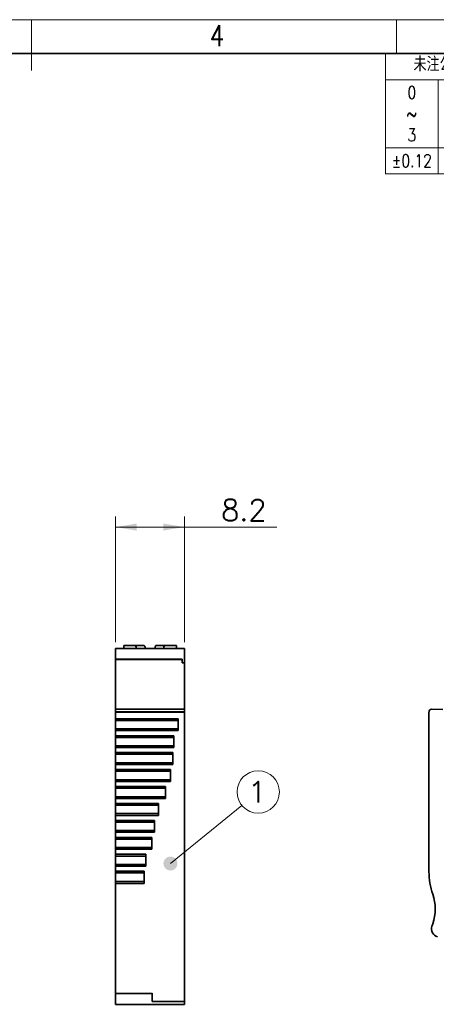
# Model space of a CAD drawing. Header units: millimetres. Extents: x 6 to 292, y 5 to 204.
# Tile 18 of 23: x 147 to 196, y 88 to 204. Entities that reach past the tile are written whole.
import ezdxf
from ezdxf.enums import TextEntityAlignment as Align

# ---------------------------------------------------------------- set-up
doc = ezdxf.new("R2010")
doc.units = ezdxf.units.MM
for name, color, linetype in [('TEXT', 7, 'Continuous'), ('可见', 7, 'Continuous'), ('图框', 7, 'Continuous'), ('细实线', 7, 'Continuous'), ('轮廓线', 7, 'Continuous')]:
    doc.layers.add(name, color=color, linetype=linetype)
doc.layers.add('尺寸层', color=5, linetype='Continuous', lineweight=13)
doc.styles.add('SEACAD_romans_shx', font='romans.shx')
doc.dimstyles.new('DEGSON', dxfattribs={"dimtxt": 2.5, "dimasz": 2.5, "dimexe": 1.25, "dimexo": 0.75, "dimgap": 0.75, "dimtad": 1, "dimdsep": 46, "dimtxsty": 'SEACAD_romans_shx', "dimblk1": '_SE_FILLED', "dimblk2": '_SE_FILLED', "dimsah": 1, "dimcen": 1.25, "dimadec": 1, "dimazin": 0, "dimtfac": 0.7, "dimtdec": 3, "dimtmove": 0, "dimatfit": 3, "dimfxl": 1, "dimtolj": 1, "dimarcsym": 0})

# ---------------------------------------------------------------- blocks, each defined once
blk = doc.blocks.new('Customer-technical.dft')
at = {"layer": '细实线', "color": 7, "linetype": 'Continuous', "lineweight": 13}
for p, q in [((-96.8, 0), (0, 0)), ((-96.8, 0), (-96.8, -14.2)), ((-10, 0), (-10, -14.2)), ((0, 0), (0, -14.2)), ((-96.8, -3.1), (-10, -3.1)), ((-90.6, -3.1), (-90.6, -14.2)), ((-84.4, -3.1), (-84.4, -14.2)), ((-78.2, -3.1), (-78.2, -14.2)), ((-72, -3.1), (-72, -14.2)), ((-65.8, -3.1), (-65.8, -14.2)), ((-59.6, -3.1), (-59.6, -14.2)), ((-53.4, -3.1), (-53.4, -14.2)), ((-47.2, -3.1), (-47.2, -14.2)), ((-41, -3.1), (-41, -14.2)), ((-34.8, -3.1), (-34.8, -14.2)), ((-28.6, -3.1), (-28.6, -14.2)), ((-22.4, -3.1), (-22.4, -14.2)), ((-16.2, -3.1), (-16.2, -14.2)), ((-6.9, -4.02), (-3.1, -4.02)), ((-10, -8.29), (0, -8.29)), ((-6.63, -10.79), (-3.37, -8.9)), ((-96.8, -11.1), (-10, -11.1)), ((-3.37, -10.79), (-6.63, -10.79)), ((-96.8, -14.2), (0, -14.2))]:
    blk.add_line(p, q, dxfattribs=at)
blk.add_arc((-5, -4.02), 1.9, 0, 180, dxfattribs=at)
at = {"layer": 'TEXT', "char_height": 1.5, "attachment_point": 5, "style": 'SEACAD_romans_shx'}
for s, insert, width in [('{\\fromans|b0||i0||c0|p34;\\C7;\\H1.5;\\W0.752; 未注公差/General tolerances(mm)}', (-81.07, -1.43), 31.4531), ('{\\fromans|b0||i0||c0|p34;\\C7;\\H1.5;\\W0.8;0\\P}{\\fromans|b0||i0||c0|p34;\\C7;\\H1.5;\\W0.8;~\\P}{\\fromans|b0||i0||c0|p34;\\C7;\\H1.5;\\W0.8;3}', (-93.7, -7.1), 6.08), ('{\\fromans|b0||i0||c0|p34;\\C7;\\H1.5;\\W0.8;>3\\P}{\\fromans|b0||i0||c0|p34;\\C7;\\H1.5;\\W0.8;~\\P}{\\fromans|b0||i0||c0|p34;\\C7;\\H1.5;\\W0.8;6}', (-87.5, -7.1), 6.08), ('{\\fromans|b0||i0||c0|p34;\\C7;\\H1.5;\\W0.8;>6\\P}{\\fromans|b0||i0||c0|p34;\\C7;\\H1.5;\\W0.8;~\\P}{\\fromans|b0||i0||c0|p34;\\C7;\\H1.5;\\W0.8;10}', (-81.3, -7.1), 6.08), ('{\\fromans|b0||i0||c0|p34;\\C7;\\H1.5;\\W0.8;>10\\P}{\\fromans|b0||i0||c0|p34;\\C7;\\H1.5;\\W0.8;~\\P}{\\fromans|b0||i0||c0|p34;\\C7;\\H1.5;\\W0.8;18}', (-75.1, -7.1), 6.08), ('{\\fromans|b0||i0||c0|p34;\\C7;\\H1.5;\\W0.8;>18\\P}{\\fromans|b0||i0||c0|p34;\\C7;\\H1.5;\\W0.8;~\\P}{\\fromans|b0||i0||c0|p34;\\C7;\\H1.5;\\W0.8;30}', (-68.9, -7.1), 6.08), ('{\\fromans|b0||i0||c0|p34;\\C7;\\H1.5;\\W0.8;>30\\P}{\\fromans|b0||i0||c0|p34;\\C7;\\H1.5;\\W0.8;~\\P}{\\fromans|b0||i0||c0|p34;\\C7;\\H1.5;\\W0.8;50}', (-62.7, -7.1), 6.08), ('{\\fromans|b0||i0||c0|p34;\\C7;\\H1.5;\\W0.8;>50\\P}{\\fromans|b0||i0||c0|p34;\\C7;\\H1.5;\\W0.8;~\\P}{\\fromans|b0||i0||c0|p34;\\C7;\\H1.5;\\W0.8;80}', (-56.5, -7.1), 6.08), ('{\\fromans|b0||i0||c0|p34;\\C7;\\H1.5;\\W0.8;>80\\P}{\\fromans|b0||i0||c0|p34;\\C7;\\H1.5;\\W0.8;~\\P}{\\fromans|b0||i0||c0|p34;\\C7;\\H1.5;\\W0.8;120}', (-50.3, -7.1), 6.08), ('{\\fromans|b0||i0||c0|p34;\\C7;\\H1.5;\\W0.8;>120\\P}{\\fromans|b0||i0||c0|p34;\\C7;\\H1.5;\\W0.8;~\\P}{\\fromans|b0||i0||c0|p34;\\C7;\\H1.5;\\W0.8;180}', (-44.1, -7.1), 6.08), ('{\\fromans|b0||i0||c0|p34;\\C7;\\H1.5;\\W0.8;>180\\P}{\\fromans|b0||i0||c0|p34;\\C7;\\H1.5;\\W0.8;~\\P}{\\fromans|b0||i0||c0|p34;\\C7;\\H1.5;\\W0.8;250}', (-37.9, -7.1), 6.08), ('{\\fromans|b0||i0||c0|p34;\\C7;\\H1.5;\\W0.8;>250\\P}{\\fromans|b0||i0||c0|p34;\\C7;\\H1.5;\\W0.8;~\\P}{\\fromans|b0||i0||c0|p34;\\C7;\\H1.5;\\W0.8;315}', (-31.7, -7.1), 6.08), ('{\\fromans|b0||i0||c0|p34;\\C7;\\H1.5;\\W0.8;>315\\P}{\\fromans|b0||i0||c0|p34;\\C7;\\H1.5;\\W0.8;~\\P}{\\fromans|b0||i0||c0|p34;\\C7;\\H1.5;\\W0.8;400}', (-25.5, -7.1), 6.08), ('{\\fromans|b0||i0||c0|p34;\\C7;\\H1.5;\\W0.8;>400\\P}{\\fromans|b0||i0||c0|p34;\\C7;\\H1.5;\\W0.8;~\\P}{\\fromans|b0||i0||c0|p34;\\C7;\\H1.5;\\W0.8;500}', (-19.3, -7.1), 6.08), ('{\\fromans|b0||i0||c0|p34;\\C7;\\H1.5;\\W0.8;0.1/10}', (-5, -6.16), 10), ('{\\fromans|b0||i0||c0|p34;\\C7;\\H1.5;\\W0.8;>500}', (-13.1, -7.1), 6.08), ('{\\fromans|b0||i0||c0|p34;\\C7;\\H1.5;\\W0.8;±2°}', (-5, -12.49), 10), ('{\\fromans|b0||i0||c0|p34;\\C7;\\H1.5;\\W0.8;±0.12}', (-93.7, -12.65), 6.5796), ('{\\fromans|b0||i0||c0|p34;\\C7;\\H1.5;\\W0.8;±0.18}', (-87.5, -12.65), 6.5796), ('{\\fromans|b0||i0||c0|p34;\\C7;\\H1.5;\\W0.8;±0.22}', (-81.3, -12.65), 6.5796), ('{\\fromans|b0||i0||c0|p34;\\C7;\\H1.5;\\W0.8;±0.26}', (-75.1, -12.65), 6.5796), ('{\\fromans|b0||i0||c0|p34;\\C7;\\H1.5;\\W0.8;±0.31}', (-68.9, -12.65), 6.5796), ('{\\fromans|b0||i0||c0|p34;\\C7;\\H1.5;\\W0.8;±0.37}', (-62.7, -12.65), 6.5796), ('{\\fromans|b0||i0||c0|p34;\\C7;\\H1.5;\\W0.8;±0.57}', (-56.5, -12.65), 6.5796), ('{\\fromans|b0||i0||c0|p34;\\C7;\\H1.5;\\W0.8;±0.80}', (-50.3, -12.65), 6.5796), ('{\\fromans|b0||i0||c0|p34;\\C7;\\H1.5;\\W0.8;±0.93}', (-44.1, -12.65), 6.5796), ('{\\fromans|b0||i0||c0|p34;\\C7;\\H1.5;\\W0.8;±1.05}', (-37.9, -12.65), 6.5796), ('{\\fromans|b0||i0||c0|p34;\\C7;\\H1.5;\\W0.8;±1.15}', (-31.7, -12.65), 6.5796), ('{\\fromans|b0||i0||c0|p34;\\C7;\\H1.5;\\W0.8;±1.60}', (-25.5, -12.65), 6.5796), ('{\\fromans|b0||i0||c0|p34;\\C7;\\H1.5;\\W0.8;±2.20}', (-19.3, -12.65), 6.5796), ('{\\fromans|b0||i0||c0|p34;\\C7;\\H1.5;\\W0.8;±2.50}', (-13.1, -12.65), 6.5796)]:
    blk.add_mtext(s, dxfattribs=dict(at, insert=insert, width=width))
blk = doc.blocks.new('SE3')
at = {"layer": '尺寸层'}
h = blk.add_hatch(color=256, dxfattribs=at)
edge = h.paths.add_edge_path()
edge.add_ellipse((164.81, 104.43), major_axis=(0.833, 0), ratio=1, start_angle=0, end_angle=360)
at = {"layer": '可见', "color": 7, "linetype": 'Continuous', "lineweight": 35}
for p, q in [((159.85, 130.17), (159.31, 130.17)), ((161.61, 130.17), (159.31, 130.17)), ((159.31, 129.82), (159.31, 130.17)), ((159.85, 130.17), (160.6, 130.17)), ((161.61, 130.17), (160.6, 130.17)), ((164.21, 130.17), (163.21, 130.17)), ((164.21, 130.17), (163.21, 130.17)), ((164.21, 130.17), (164.96, 130.17)), ((165.51, 130.17), (164.96, 130.17)), ((165.51, 130.17), (165.51, 129.82)), ((158.31, 129.82), (166.46, 129.82)), ((158.31, 129.82), (158.31, 129.41)), ((158.31, 129.41), (158.31, 128.88)), ((161.81, 129.82), (161.81, 129.97)), ((163.01, 129.97), (163.01, 129.82)), ((166.46, 129.41), (166.46, 129.82)), ((166.46, 128.88), (166.46, 129.41)), ((158.31, 128.88), (158.31, 128.53)), ((158.31, 128.52), (158.31, 128.53)), ((158.31, 128.53), (159.94, 128.53)), ((158.31, 128.52), (158.31, 127.96)), ((158.31, 128.52), (166.21, 128.52)), ((158.31, 127.96), (158.31, 122.74)), ((159.94, 128.53), (159.94, 128.53)), ((159.94, 128.53), (163.02, 128.53)), ((163.02, 128.53), (163.58, 128.53)), ((163.85, 128.53), (163.58, 128.53)), ((163.85, 128.53), (164.31, 128.53)), ((164.36, 128.53), (164.31, 128.53)), ((165.01, 128.53), (164.36, 128.53)), ((164.36, 128.53), (166.21, 128.53)), ((165.01, 128.53), (165.4, 128.53)), ((166.15, 128.53), (166.1, 128.53)), ((166.21, 128.53), (166.15, 128.53)), ((166.21, 128.53), (166.21, 128.11)), ((166.21, 128.11), (166.46, 128.11)), ((166.46, 128.54), (166.46, 128.88)), ((166.46, 128.11), (166.46, 128.54)), ((166.46, 127.96), (166.46, 128.11)), ((166.46, 122.74), (166.46, 127.96)), ((158.31, 122.74), (158.31, 122.63)), ((158.31, 122.63), (158.31, 122.34)), ((166.41, 122.63), (158.31, 122.63)), ((158.31, 122.29), (158.31, 122.35)), ((166.46, 122.35), (158.31, 122.35)), ((158.31, 121.52), (158.31, 122.29)), ((158.31, 122.29), (166.46, 122.29)), ((166.46, 122.63), (166.46, 122.74)), ((166.46, 122.35), (166.46, 122.63)), ((166.46, 122.29), (166.46, 122.35)), ((166.46, 103.47), (166.46, 122.29)), ((158.31, 121.52), (158.31, 121.32)), ((165.71, 121.52), (158.31, 121.52)), ((158.31, 121.32), (158.31, 120.32)), ((165.71, 121.32), (158.31, 121.32)), ((165.71, 120.12), (165.71, 121.52)), ((158.31, 120.32), (158.31, 120.12)), ((158.31, 120.32), (165.71, 120.32)), ((158.31, 119.52), (158.31, 120.12)), ((158.31, 120.12), (165.71, 120.12)), ((158.31, 119.52), (158.31, 119.32)), ((165.21, 119.52), (158.31, 119.52)), ((158.31, 119.32), (158.31, 118.32)), ((165.21, 119.32), (158.31, 119.32)), ((165.21, 118.12), (165.21, 119.52)), ((158.31, 118.32), (158.31, 118.12)), ((158.31, 118.32), (165.21, 118.32)), ((158.31, 117.52), (158.31, 118.12)), ((158.31, 118.12), (165.21, 118.12)), ((158.31, 117.52), (158.31, 117.32)), ((165.11, 117.52), (158.31, 117.52)), ((165.11, 116.12), (165.11, 117.52)), ((158.31, 117.32), (158.31, 116.32)), ((165.11, 117.32), (158.31, 117.32)), ((158.31, 116.32), (158.31, 116.12)), ((158.31, 116.32), (165.11, 116.32)), ((158.31, 115.52), (158.31, 116.12)), ((158.31, 116.12), (165.11, 116.12)), ((158.31, 115.52), (158.31, 115.32)), ((164.81, 115.52), (158.31, 115.52)), ((158.31, 115.32), (158.31, 114.32)), ((164.81, 115.32), (158.31, 115.32)), ((164.81, 114.12), (164.81, 115.52)), ((158.31, 114.32), (158.31, 114.12)), ((158.31, 114.32), (164.81, 114.32)), ((158.31, 113.52), (158.31, 114.12)), ((158.31, 114.12), (164.81, 114.12)), ((158.31, 113.52), (158.31, 113.32)), ((164.21, 113.52), (158.31, 113.52)), ((158.31, 113.32), (158.31, 112.32)), ((164.21, 113.32), (158.31, 113.32)), ((164.21, 112.12), (164.21, 113.52)), ((158.31, 112.32), (158.31, 112.12)), ((158.31, 112.32), (164.21, 112.32)), ((158.31, 111.52), (158.31, 112.12)), ((158.31, 112.12), (164.21, 112.12)), ((158.31, 111.52), (158.31, 111.32)), ((163.41, 111.52), (158.31, 111.52)), ((158.31, 111.32), (158.31, 110.32)), ((163.41, 111.32), (158.31, 111.32)), ((163.41, 110.12), (163.41, 111.52)), ((158.31, 110.32), (158.31, 110.12)), ((158.31, 110.32), (163.41, 110.32)), ((158.31, 109.52), (158.31, 110.12)), ((158.31, 110.12), (163.41, 110.12)), ((158.31, 109.52), (158.31, 109.32)), ((162.91, 109.52), (158.31, 109.52)), ((158.31, 109.32), (158.31, 108.32)), ((162.91, 109.32), (158.31, 109.32)), ((162.91, 108.12), (162.91, 109.52)), ((158.31, 108.32), (158.31, 108.12)), ((158.31, 108.32), (162.91, 108.32)), ((158.31, 107.52), (158.31, 108.12)), ((158.31, 108.12), (162.91, 108.12)), ((158.31, 107.52), (158.31, 107.32)), ((162.61, 107.52), (158.31, 107.52)), ((158.31, 107.32), (158.31, 106.32)), ((162.61, 107.32), (158.31, 107.32)), ((162.61, 106.12), (162.61, 107.52)), ((158.31, 106.32), (158.31, 106.12)), ((158.31, 106.32), (162.61, 106.32)), ((158.31, 105.52), (158.31, 106.12)), ((158.31, 106.12), (162.61, 106.12)), ((158.31, 105.52), (158.31, 105.32)), ((161.91, 105.52), (158.31, 105.52)), ((158.31, 105.32), (158.31, 104.32)), ((161.91, 105.32), (158.31, 105.32)), ((161.91, 104.12), (161.91, 105.52)), ((158.31, 104.32), (158.31, 104.12)), ((158.31, 104.32), (161.91, 104.32)), ((158.31, 103.52), (158.31, 104.12)), ((158.31, 104.12), (161.91, 104.12)), ((158.31, 103.52), (158.31, 103.32)), ((161.71, 103.52), (158.31, 103.52)), ((161.71, 103.47), (161.71, 103.52)), ((161.71, 103.47), (161.71, 102.09)), ((166.46, 100.81), (166.46, 103.47)), ((158.31, 103.32), (158.31, 102.32)), ((161.71, 103.32), (158.31, 103.32)), ((158.31, 102.32), (158.31, 102.09)), ((158.31, 102.32), (161.71, 102.32)), ((158.31, 102.09), (158.31, 100.81)), ((158.31, 102.09), (161.71, 102.09)), ((158.31, 100.81), (158.31, 97.33)), ((166.46, 97.33), (166.46, 100.81)), ((158.31, 97.33), (158.31, 97.03)), ((158.31, 97.03), (158.31, 95.78)), ((166.46, 97.03), (166.46, 97.33)), ((166.46, 95.78), (166.46, 97.03)), ((158.31, 95.78), (158.31, 89.14)), ((166.46, 88.24), (166.46, 95.78)), ((158.31, 89.08), (158.31, 89.14)), ((158.31, 89.08), (162.66, 89.08)), ((158.31, 89.07), (158.31, 88.95)), ((158.31, 88.95), (158.31, 87.82)), ((162.66, 89.14), (162.66, 88.24)), ((166.46, 87.82), (158.31, 87.82)), ((162.66, 88.15), (162.66, 88.24)), ((162.66, 88.15), (166.46, 88.15)), ((166.46, 88.24), (166.46, 88.15)), ((166.46, 87.82), (166.46, 88.15))]:
    blk.add_line(p, q, dxfattribs=at)
blk.add_arc((165.64, 420.56), 292.03, 269.9975, 270.0906, dxfattribs=at)
for centre, start_param, end_param in [((160.6, 129.67), 5.017082, 6.283185), ((164.21, 129.67), 0, 1.266104)]:
    blk.add_ellipse(centre, major_axis=(0, 0.5), ratio=0.414214, start_param=start_param, end_param=end_param, dxfattribs=at)
for points, weights in [([(161.81, 129.97), (161.81, 130.09), (161.72, 130.17), (161.61, 130.17)], [1.17156483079, 0.942815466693, 0.942811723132, 1.17155360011]), ([(163.21, 130.17), (163.09, 130.17), (163.01, 130.09), (163.01, 129.97)], [1.17156484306, 0.942815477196, 0.942811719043, 1.1715535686])]:
    blk.add_rational_spline(points, weights, degree=3, dxfattribs=at)
blk.add_open_spline([(163.02, 128.53), (163.35, 128.53), (163.69, 128.53), (164.03, 128.53), (164.36, 128.53)], degree=2, knots=[0, 0, 0, 0.5, 0.5, 1, 1, 1], dxfattribs=at)
at = {"layer": '尺寸层'}
blk.add_lwpolyline([(173.23, 111.3), (164.81, 104.43)], dxfattribs=at)
blk.add_circle((175.17, 112.88), 2.5, dxfattribs=at)
at = {"layer": '尺寸层', "style": 'SEACAD_romans_shx'}
blk.add_text('1', height=2.5, dxfattribs=at).set_placement((173.97, 114.13), align=Align.TOP_LEFT)
blk = doc.blocks.new('SE5')
at = {"layer": '可见', "color": 7, "linetype": 'Continuous', "lineweight": 35}
for p, q in [((195.31, 122.29), (195.33, 122.35)), ((195.32, 103.47), (195.32, 122.29)), ((195.63, 122.63), (196.97, 122.6))]:
    blk.add_line(p, q, dxfattribs=at)
for centre, radius, start, end in [((195.63, 122.33), 0.3, 89.8543, 175.871), ((203.32, 103.47), 8, 180, 199.37), ((190.82, 99.07), 5.25, 340.63, 19.37), ((196.62, 96.73), 1, 162.9174, 252.4941), ((203.32, 94.68), 8, 160.63, 162.9174)]:
    blk.add_arc(centre, radius, start, end, dxfattribs=at)
blk = doc.blocks.new('DMBLK4')
at = {"layer": '尺寸层'}
for points in [[(160.81, 144.55), (158.31, 144.13), (160.81, 143.72)], [(163.96, 144.55), (163.96, 143.72), (166.46, 144.13)]]:
    blk.add_hatch(color=256, dxfattribs=at).paths.add_polyline_path(points)
for p, q in [((158.31, 130.57), (158.31, 145.38)), ((166.46, 130.57), (166.46, 145.38)), ((158.31, 144.13), (177.35, 144.13))]:
    blk.add_line(p, q, dxfattribs=at)
at = {"layer": '尺寸层', "style": 'SEACAD_romans_shx'}
blk.add_text('8.2', height=2.5, dxfattribs=at).set_placement((170.8, 147.38), align=Align.TOP_LEFT)
blk = doc.blocks.new('_SE_FILLED')
at = {"color": 0}
blk.add_line((0, 0), (-1, 0), dxfattribs=at)
blk.add_solid([(0, 0), (-1, -0.1665), (-1, 0.1665), (0, 0)], dxfattribs=at)
blk = doc.blocks.new('A4-drawing_frame')
at = {"layer": '细实线', "color": 7, "linetype": 'Continuous', "lineweight": 13}
for p, q in [((-286.5, 199), (0, 199)), ((-143.6, 199), (-143.6, 193)), ((-100.5, 195), (-100.5, 199))]:
    blk.add_line(p, q, dxfattribs=at)
at = {"layer": '轮廓线', "color": 7, "linetype": 'Continuous', "lineweight": 35}
blk.add_line((-282, 195), (-5, 195), dxfattribs=at)
at = {"layer": 'TEXT', "insert": (-121.69, 195.86), "char_height": 2.5, "width": 1.8836, "attachment_point": 8, "style": 'SEACAD_romans_shx'}
blk.add_mtext('{\\fromans|b0||i0||c0|p34;\\C7;\\H2.5;\\W0.8;4}', dxfattribs=at)

msp = doc.modelspace()

# ---------------------------------------------------------------- block references
at = {"layer": '图框', "color": 7}
msp.add_blockref('A4-drawing_frame', (292, 5), dxfattribs=at)
at = {"layer": '尺寸层'}
for name, p in [('Customer-technical.dft', (287, 200)), ('SE3', (0, 0)), ('SE5', (0, 0))]:
    msp.add_blockref(name, p, dxfattribs=at)

# ---------------------------------------------------------------- dimensions: what is measured, and where the dimension line sits
dim = msp.add_linear_dim(base=(158.307668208, 144.133828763), p1=(158.307668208, 129.823261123), p2=(166.457668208, 129.823261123), angle=0, text='\\A1;<>', dimstyle='DEGSON', override={"dimdec": 1}, dxfattribs=at)
dim.commit()
dim.dimension.update_dxf_attribs({"geometry": 'DMBLK4', "text_midpoint": (170.300532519, 144.133828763), "dimtype": 161})

doc.saveas('drawing.dxf')
